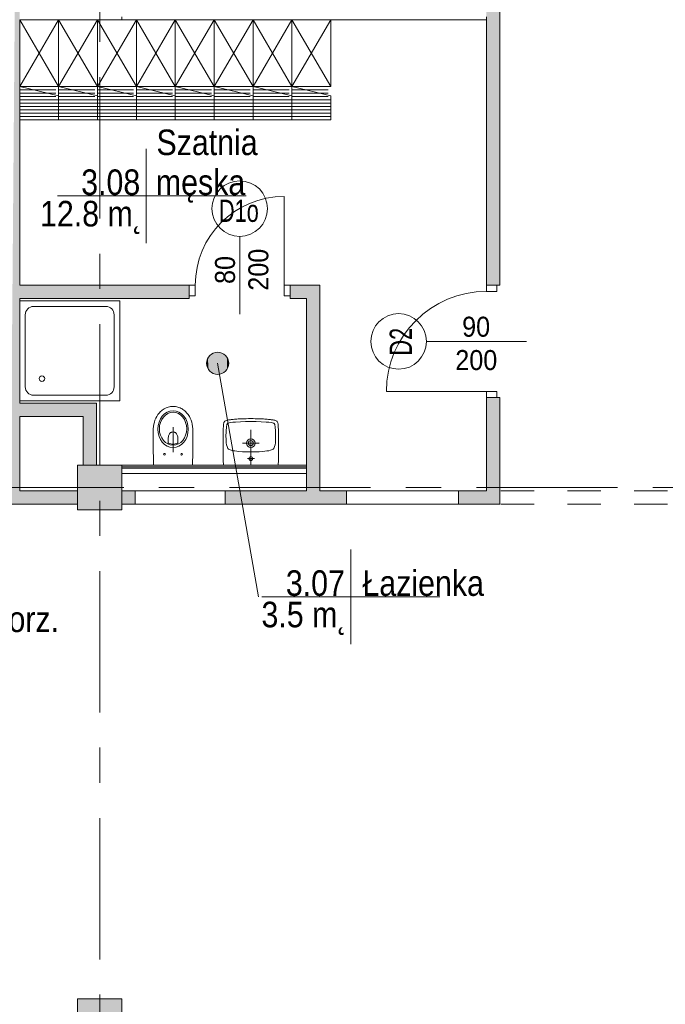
# Model space of a CAD drawing. Header units: centimetres. Extents: x -2424 to 2319, y 5 to 3760.
# Tile 64 of 117: x -85 to 496, y 1383 to 2269. Entities that reach past the tile are written whole.
import ezdxf

# ---------------------------------------------------------------- set-up
doc = ezdxf.new("R2010")
doc.units = ezdxf.units.CM
doc.linetypes.add('Dash', pattern=[60, 30, -30])
doc.linetypes.add('Oś', pattern=[222.25, 127, -31.75, 31.75, -31.75])
for name, color, linetype, lineweight in [('A-ANNO-NOTE', 131, 'Continuous', 9), ('A-AREA-IDEN', 2, 'Continuous', 13), ('A-DETL-GENF', 92, 'Continuous', 9), ('A-DETL-MEDM', 33, 'Continuous', 25), ('A-DOOR', 31, 'Continuous', 13), ('A-DOOR-HDLN', 31, 'Continuous', 13), ('A-WALL', 113, 'Continuous', 13), ('A-WALL-FNSH', 113, 'Continuous', 13), ('I-FURN', 30, 'Continuous', 9), ('P-SANR-FIXT', 6, 'Continuous', 9), ('S-COLS', 52, 'Continuous', 13), ('S-GRID', 1, 'Continuous', 13)]:
    doc.layers.add(name, color=color, linetype=linetype, lineweight=lineweight)
doc.layers.add('A-WALL-PATT', color=111, linetype='Continuous', lineweight=13, plot=False)
doc.styles.add('Arial', font='arial.ttf', dxfattribs={"width": 0.9, "height": 18})
doc.styles.add('Arial_1', font='arial.ttf', dxfattribs={"width": 0.7, "height": 20})
doc.styles.add('Arial_6', font='arial.ttf', dxfattribs={"width": 0.85, "height": 23})

msp = doc.modelspace()

# ---------------------------------------------------------------- hatches: boundary and pattern name
at = {"layer": 'S-COLS', "lineweight": 9}
for points in [[(-32.62, 1828.33), (7.38, 1828.33), (7.38, 1868.33), (-32.62, 1868.33)], [(-32.62, 1348.33), (7.38, 1348.33), (7.38, 1388.33), (-32.62, 1388.33)]]:
    msp.add_hatch(color=251, dxfattribs=at).paths.add_polyline_path(points, flags=0)

# ---------------------------------------------------------------- linework, layer by layer
at = {"layer": 'A-ANNO-NOTE', "color": 251, "lineweight": 9}
for p, q in [((113.38, 2004.33), (113.38, 2074.33)), ((113.38, 2004.33), (113.38, 2074.33)), ((371.38, 1979.83), (281.38, 1979.83)), ((371.38, 1979.83), (281.38, 1979.83))]:
    msp.add_line(p, q, dxfattribs=at)
for centre in [(113.38, 2099.33), (256.38, 1979.83)]:
    msp.add_circle(centre, 25, dxfattribs=at)
at = {"layer": 'A-AREA-IDEN', "color": 251, "lineweight": 9}
for p, q in [((29.28, 2153.19), (29.28, 2110.69)), ((39.03, 2110.69), (-50.72, 2110.69)), ((-50.72, 2110.69), (119.28, 2110.69)), ((29.28, 2110.69), (29.28, 2068.19)), ((93.52, 1960.17), (130.23, 1749.97)), ((213.39, 1792.47), (213.39, 1749.97)), ((223.14, 1749.97), (133.39, 1749.97)), ((133.39, 1749.97), (293.39, 1749.97)), ((213.39, 1749.97), (213.39, 1707.47))]:
    msp.add_line(p, q, dxfattribs=at)
msp.add_circle((93.52, 1960.17), 10, dxfattribs=at)
at = {"layer": 'A-AREA-IDEN', "color": 251, "linetype": 'Continuous', "lineweight": 9, "extrusion": (0, 0, -1)}
for points in [[(-85.43, 1966.05), (-86.33, 1953.22), (-86.33, 1967.12)], [(-86.33, 1967.12), (-87.37, 1952.29), (-87.37, 1968.05)], [(-86.33, 1967.12), (-86.33, 1953.22), (-87.37, 1952.29)], [(-87.37, 1968.05), (-88.52, 1951.51), (-88.52, 1968.83)], [(-87.37, 1968.05), (-87.37, 1952.29), (-88.52, 1951.51)], [(-88.52, 1968.83), (-89.78, 1950.9), (-89.78, 1969.44)], [(-88.52, 1968.83), (-88.52, 1951.51), (-89.78, 1950.9)], [(-89.78, 1969.44), (-91.1, 1950.47), (-91.1, 1969.87)], [(-89.78, 1969.44), (-89.78, 1950.9), (-91.1, 1950.47)], [(-91.1, 1969.87), (-92.48, 1950.22), (-92.48, 1970.11)], [(-91.1, 1969.87), (-91.1, 1950.47), (-92.48, 1950.22)], [(-92.48, 1970.11), (-93.87, 1950.18), (-93.87, 1970.16)], [(-92.48, 1970.11), (-92.48, 1950.22), (-93.87, 1950.18)], [(-93.87, 1970.16), (-93.87, 1950.18), (-95.26, 1950.32)], [(-93.87, 1970.16), (-95.26, 1950.32), (-95.26, 1970.02)], [(-95.26, 1970.02), (-95.26, 1950.32), (-96.61, 1950.66)], [(-95.26, 1970.02), (-96.61, 1950.66), (-96.61, 1969.68)], [(-96.61, 1969.68), (-96.61, 1950.66), (-97.91, 1951.18)], [(-96.61, 1969.68), (-97.91, 1951.18), (-97.91, 1969.16)], [(-97.91, 1969.16), (-97.91, 1951.18), (-99.12, 1951.88)], [(-97.91, 1969.16), (-99.12, 1951.88), (-99.12, 1968.46)], [(-99.12, 1968.46), (-99.12, 1951.88), (-100.22, 1952.74)], [(-99.12, 1968.46), (-100.22, 1952.74), (-100.22, 1967.6)], [(-100.22, 1967.6), (-100.22, 1952.74), (-101.18, 1953.74)], [(-100.22, 1967.6), (-101.18, 1953.74), (-101.18, 1966.6)], [(-83.55, 1960.87), (-83.74, 1958.09), (-83.74, 1962.25)], [(-83.74, 1958.09), (-83.55, 1960.87), (-83.55, 1959.47)], [(-83.74, 1962.25), (-84.13, 1956.75), (-84.13, 1963.59)], [(-83.74, 1962.25), (-83.74, 1958.09), (-84.13, 1956.75)], [(-84.13, 1963.59), (-84.69, 1955.47), (-84.69, 1964.86)], [(-84.13, 1963.59), (-84.13, 1956.75), (-84.69, 1955.47)], [(-84.69, 1964.86), (-85.43, 1954.29), (-85.43, 1966.05)], [(-84.69, 1964.86), (-84.69, 1955.47), (-85.43, 1954.29)], [(-85.43, 1966.05), (-85.43, 1954.29), (-86.33, 1953.22)], [(-101.18, 1966.6), (-101.18, 1953.74), (-102, 1954.87)], [(-101.18, 1966.6), (-102, 1954.87), (-102, 1965.47)], [(-102, 1965.47), (-102, 1954.87), (-102.66, 1956.1)], [(-102, 1965.47), (-102.66, 1956.1), (-102.66, 1964.24)], [(-102.66, 1964.24), (-102.66, 1956.1), (-103.14, 1962.93)], [(-103.14, 1962.93), (-102.66, 1956.1), (-103.14, 1957.41)], [(-103.14, 1962.93), (-103.14, 1957.41), (-103.43, 1961.56)], [(-103.43, 1961.56), (-103.14, 1957.41), (-103.43, 1958.78)], [(-103.43, 1961.56), (-103.43, 1958.78), (-103.52, 1960.17)]]:
    msp.add_solid(points, dxfattribs=at)
at = {"layer": 'A-DETL-GENF', "color": 251, "lineweight": 9}
for p, q in [((67.88, 2030.33), (67.88, 2020.83)), ((73.38, 2030.33), (67.88, 2030.33)), ((73.38, 2020.83), (73.38, 2030.33)), ((158.88, 2030.33), (153.38, 2030.33)), ((153.38, 2030.33), (153.38, 2020.83)), ((158.88, 2020.83), (158.88, 2030.33)), ((335.38, 2024.83), (335.38, 2030.33)), ((335.38, 2030.33), (344.88, 2030.33)), ((344.88, 2030.33), (344.88, 2024.83)), ((67.88, 2020.83), (73.38, 2020.83)), ((153.38, 2020.83), (158.88, 2020.83)), ((344.88, 2024.83), (335.38, 2024.83)), ((335.38, 1934.83), (344.88, 1934.83)), ((335.38, 1929.33), (335.38, 1934.83)), ((344.88, 1934.83), (344.88, 1929.33)), ((344.88, 1929.33), (335.38, 1929.33))]:
    msp.add_line(p, q, dxfattribs=at)
at = {"layer": 'A-DETL-MEDM', "color": 251, "lineweight": 9}
for p, q in [((73.38, 2030.33), (67.88, 2030.33)), ((67.88, 2030.33), (67.88, 2020.83)), ((73.38, 2020.83), (73.38, 2030.33)), ((153.38, 2020.83), (153.38, 2030.33)), ((153.38, 2030.33), (158.88, 2030.33)), ((158.88, 2030.33), (158.88, 2020.83)), ((335.38, 2024.83), (335.38, 2030.33)), ((335.38, 2030.33), (344.88, 2030.33)), ((344.88, 2030.33), (344.88, 2024.83)), ((67.88, 2020.83), (73.38, 2020.83)), ((158.88, 2020.83), (153.38, 2020.83)), ((344.88, 2024.83), (335.38, 2024.83)), ((344.88, 1934.83), (335.38, 1934.83)), ((335.38, 1934.83), (335.38, 1929.33)), ((344.88, 1929.33), (344.88, 1934.83)), ((335.38, 1929.33), (344.88, 1929.33))]:
    msp.add_line(p, q, dxfattribs=at)
at = {"layer": 'A-DOOR', "color": 251, "lineweight": 9}
for p, q in [((153.38, 2030.33), (153.38, 2110.33)), ((335.38, 1934.83), (245.38, 1934.83))]:
    msp.add_line(p, q, dxfattribs=at)
for centre, radius in [((153.38, 2030.33), 80), ((335.38, 1934.83), 90)]:
    msp.add_arc(centre, radius, 90, 180, dxfattribs=at)
at = {"layer": 'A-DOOR-HDLN', "color": 251, "linetype": 'Dash', "lineweight": 9}
for p, q in [((498.38, 1845.33), (347.38, 1845.33)), ((498.38, 1833.33), (347.38, 1833.33))]:
    msp.add_line(p, q, dxfattribs=at)
at = {"layer": 'A-WALL', "color": 251, "lineweight": 9}
for p, q in [((347.38, 2030.33), (347.38, 2565.33)), ((-84.62, 2030.33), (-84.62, 2269.33)), ((-84.62, 2269.33), (7.38, 2269.33)), ((335.38, 2269.33), (335.38, 2271.83)), ((335.38, 2269.33), (335.38, 2030.33)), ((67.88, 2030.33), (-84.62, 2030.33)), ((185.38, 2030.33), (158.88, 2030.33)), ((185.38, 1845.33), (185.38, 2030.33)), ((344.88, 2030.33), (347.38, 2030.33)), ((67.88, 2018.33), (67.88, 2020.83)), ((158.88, 2020.83), (158.88, 2018.33)), ((-84.62, 1924.33), (-84.62, 2018.33)), ((-84.62, 2018.33), (67.88, 2018.33)), ((158.88, 2018.33), (173.38, 2018.33)), ((173.38, 2018.33), (173.38, 1868.33)), ((-15.62, 1924.33), (-84.62, 1924.33)), ((-15.62, 1868.33), (-15.62, 1924.33)), ((335.38, 1929.33), (335.38, 1845.33)), ((347.38, 1929.33), (344.88, 1929.33)), ((347.38, 1833.33), (347.38, 1929.33)), ((-84.62, 1845.33), (-84.62, 1912.33)), ((-84.62, 1912.33), (-27.62, 1912.33)), ((-27.62, 1912.33), (-27.62, 1868.33)), ((7.38, 1867.08), (173.38, 1867.08)), ((7.38, 1865.83), (173.38, 1865.83)), ((7.38, 1860.83), (173.38, 1860.83)), ((173.38, 1865.83), (173.38, 1868.33)), ((173.38, 1860.83), (173.38, 1865.83)), ((173.38, 1860.83), (173.38, 1845.33)), ((-32.62, 1845.33), (-84.62, 1845.33)), ((19.38, 1845.33), (7.38, 1845.33)), ((19.38, 1833.33), (19.38, 1845.33)), ((100.38, 1845.33), (19.38, 1845.33)), ((173.38, 1845.33), (100.38, 1845.33)), ((100.38, 1845.33), (100.38, 1833.33)), ((209.38, 1845.33), (185.38, 1845.33)), ((209.38, 1833.33), (209.38, 1845.33)), ((310.38, 1845.33), (209.38, 1845.33)), ((335.38, 1845.33), (310.38, 1845.33)), ((310.38, 1845.33), (310.38, 1833.33)), ((-108.62, 1833.33), (-32.62, 1833.33)), ((7.38, 1833.33), (19.38, 1833.33)), ((19.38, 1833.33), (100.38, 1833.33)), ((100.38, 1833.33), (209.38, 1833.33)), ((209.38, 1833.33), (310.38, 1833.33)), ((310.38, 1833.33), (347.38, 1833.33))]:
    msp.add_line(p, q, dxfattribs=at)
at = {"layer": 'A-WALL-FNSH', "color": 251, "lineweight": 9}
for p, q in [((7.38, 2271.83), (7.38, 2269.33)), ((7.38, 2269.33), (335.38, 2269.33)), ((173.38, 1868.33), (7.38, 1868.33))]:
    msp.add_line(p, q, dxfattribs=at)
at = {"layer": 'A-WALL-PATT', "color": 251, "linetype": 'Continuous', "lineweight": 9, "extrusion": (0, 0, -1)}
for points in [[(84.62, 2816.33), (92.63, 1845.33), (84.62, 1845.33)], [(-335.38, 2157.83), (-347.38, 2565.33), (-335.38, 2565.33)], [(-347.38, 2565.33), (-335.38, 2157.83), (-335.38, 2030.33)], [(-347.38, 2565.33), (-335.38, 2030.33), (-347.38, 2030.33)], [(84.62, 2020.83), (-67.88, 2030.33), (84.62, 2030.33)], [(-67.88, 2030.33), (84.62, 2020.83), (84.62, 2018.33)], [(-67.88, 2030.33), (84.62, 2018.33), (-67.88, 2018.33)], [(-158.88, 2018.33), (-173.38, 2030.33), (-158.88, 2030.33)], [(-173.38, 2030.33), (-158.88, 2018.33), (-173.38, 2018.33)], [(-173.38, 1845.33), (-185.38, 2030.33), (-173.38, 2030.33)], [(-185.38, 2030.33), (-173.38, 1845.33), (-185.38, 1845.33)], [(84.62, 1924.33), (84.62, 1912.33), (27.62, 1924.33)], [(27.62, 1924.33), (84.62, 1912.33), (27.62, 1912.33)], [(27.62, 1868.33), (15.62, 1924.33), (27.62, 1924.33)], [(15.62, 1924.33), (27.62, 1868.33), (19.74, 1868.33)], [(15.62, 1924.33), (19.74, 1868.33), (15.62, 1868.33)], [(-335.38, 1929.33), (-335.38, 1845.33), (-347.38, 1929.33)], [(-347.38, 1929.33), (-335.38, 1845.33), (-347.38, 1845.33)], [(108.62, 1842.83), (32.62, 1845.33), (108.62, 1845.33)], [(32.62, 1845.33), (108.62, 1842.83), (108.62, 1833.33)], [(32.62, 1845.33), (108.62, 1833.33), (32.62, 1833.33)], [(-7.38, 1836.39), (-19.38, 1845.33), (-7.38, 1845.33)], [(-19.38, 1845.33), (-7.38, 1836.39), (-7.38, 1833.33)], [(-19.38, 1845.33), (-7.38, 1833.33), (-19.38, 1833.33)], [(-100.38, 1833.33), (-209.38, 1845.33), (-100.38, 1845.33)], [(-209.38, 1845.33), (-100.38, 1833.33), (-209.38, 1833.33)], [(-310.38, 1833.33), (-347.38, 1845.33), (-310.38, 1845.33)], [(-347.38, 1845.33), (-310.38, 1833.33), (-347.38, 1833.33)]]:
    msp.add_solid(points, dxfattribs=at)
at = {"layer": 'A-WALL-PATT', "color": 251, "linetype": 'Continuous', "lineweight": 9}
for points in [[(-84.62, 1912.33), (-84.62, 1924.33), (-84.62, 1922.98)], [(335.38, 1845.33), (335.38, 1929.33), (335.38, 1922.98)]]:
    msp.add_solid(points, dxfattribs=at)
at = {"layer": 'I-FURN', "color": 251, "lineweight": 9}
for p, q in [((-49.62, 2269.33), (-84.62, 2209.33)), ((-49.62, 2209.33), (-84.62, 2269.33)), ((-14.62, 2269.33), (-49.62, 2209.33)), ((-14.62, 2209.33), (-49.62, 2269.33)), ((-49.62, 2269.33), (-49.62, 2209.33)), ((-49.62, 2209.33), (-49.62, 2269.33)), ((20.38, 2269.33), (-14.62, 2209.33)), ((20.38, 2209.33), (-14.62, 2269.33)), ((-14.62, 2269.33), (-14.62, 2209.33)), ((-14.62, 2209.33), (-14.62, 2269.33)), ((55.38, 2269.33), (20.38, 2209.33)), ((55.38, 2209.33), (20.38, 2269.33)), ((20.38, 2269.33), (20.38, 2209.33)), ((20.38, 2209.33), (20.38, 2269.33)), ((90.38, 2269.33), (55.38, 2209.33)), ((90.38, 2209.33), (55.38, 2269.33)), ((55.38, 2269.33), (55.38, 2209.33)), ((55.38, 2209.33), (55.38, 2269.33)), ((125.38, 2269.33), (90.38, 2209.33)), ((125.38, 2209.33), (90.38, 2269.33)), ((90.38, 2269.33), (90.38, 2209.33)), ((90.38, 2209.33), (90.38, 2269.33)), ((160.38, 2269.33), (125.38, 2209.33)), ((160.38, 2209.33), (125.38, 2269.33)), ((125.38, 2269.33), (125.38, 2209.33)), ((125.38, 2209.33), (125.38, 2269.33)), ((195.38, 2269.33), (160.38, 2209.33)), ((195.38, 2209.33), (160.38, 2269.33)), ((160.38, 2269.33), (160.38, 2209.33)), ((160.38, 2209.33), (160.38, 2269.33)), ((195.38, 2209.33), (195.38, 2269.33)), ((-84.62, 2209.33), (-49.62, 2200.69)), ((-84.62, 2209.33), (-49.62, 2209.33)), ((-52.12, 2206.33), (-84.62, 2206.33)), ((-49.62, 2209.33), (-14.62, 2200.69)), ((-49.62, 2209.33), (-49.62, 2179.33)), ((-49.62, 2209.33), (-14.62, 2209.33)), ((-17.12, 2206.33), (-49.62, 2206.33)), ((-14.62, 2209.33), (20.38, 2200.69)), ((-14.62, 2209.33), (-14.62, 2179.33)), ((-14.62, 2209.33), (20.38, 2209.33)), ((17.88, 2206.33), (-14.62, 2206.33)), ((20.38, 2209.33), (55.38, 2200.69)), ((20.38, 2209.33), (20.38, 2179.33)), ((20.38, 2209.33), (55.38, 2209.33)), ((52.88, 2206.33), (20.38, 2206.33)), ((55.38, 2209.33), (90.38, 2200.69)), ((55.38, 2209.33), (55.38, 2179.33)), ((55.38, 2209.33), (90.38, 2209.33)), ((87.88, 2206.33), (55.38, 2206.33)), ((90.38, 2209.33), (125.38, 2200.69)), ((90.38, 2209.33), (90.38, 2179.33)), ((90.38, 2209.33), (125.38, 2209.33)), ((122.88, 2206.33), (90.38, 2206.33)), ((125.38, 2209.33), (160.38, 2200.69)), ((125.38, 2209.33), (125.38, 2179.33)), ((125.38, 2209.33), (160.38, 2209.33)), ((157.88, 2206.33), (125.38, 2206.33)), ((160.38, 2209.33), (195.38, 2200.69)), ((160.38, 2209.33), (160.38, 2179.33)), ((160.38, 2209.33), (195.38, 2209.33)), ((192.88, 2206.33), (160.38, 2206.33)), ((-52.12, 2203.33), (-84.62, 2203.33)), ((-52.12, 2200.33), (-84.62, 2200.33)), ((-49.62, 2197.33), (-84.62, 2197.33)), ((-17.12, 2203.33), (-49.62, 2203.33)), ((-49.62, 2179.33), (-49.62, 2200.69)), ((-17.12, 2200.33), (-49.62, 2200.33)), ((-14.62, 2197.33), (-49.62, 2197.33)), ((17.88, 2203.33), (-14.62, 2203.33)), ((-14.62, 2179.33), (-14.62, 2200.69)), ((17.88, 2200.33), (-14.62, 2200.33)), ((20.38, 2197.33), (-14.62, 2197.33)), ((52.88, 2203.33), (20.38, 2203.33)), ((20.38, 2179.33), (20.38, 2200.69)), ((52.88, 2200.33), (20.38, 2200.33)), ((55.38, 2197.33), (20.38, 2197.33)), ((87.88, 2203.33), (55.38, 2203.33)), ((55.38, 2179.33), (55.38, 2200.69)), ((87.88, 2200.33), (55.38, 2200.33)), ((90.38, 2197.33), (55.38, 2197.33)), ((122.88, 2203.33), (90.38, 2203.33)), ((90.38, 2179.33), (90.38, 2200.69)), ((122.88, 2200.33), (90.38, 2200.33)), ((125.38, 2197.33), (90.38, 2197.33)), ((157.88, 2203.33), (125.38, 2203.33)), ((125.38, 2179.33), (125.38, 2200.69)), ((157.88, 2200.33), (125.38, 2200.33)), ((160.38, 2197.33), (125.38, 2197.33)), ((192.88, 2203.33), (160.38, 2203.33)), ((160.38, 2179.33), (160.38, 2200.69)), ((192.88, 2200.33), (160.38, 2200.33)), ((195.38, 2197.33), (160.38, 2197.33)), ((195.38, 2179.33), (195.38, 2200.69)), ((-49.62, 2194.33), (-84.62, 2194.33)), ((-49.62, 2191.33), (-84.62, 2191.33)), ((-14.62, 2194.33), (-49.62, 2194.33)), ((-14.62, 2191.33), (-49.62, 2191.33)), ((20.38, 2194.33), (-14.62, 2194.33)), ((20.38, 2191.33), (-14.62, 2191.33)), ((55.38, 2194.33), (20.38, 2194.33)), ((55.38, 2191.33), (20.38, 2191.33)), ((90.38, 2194.33), (55.38, 2194.33)), ((90.38, 2191.33), (55.38, 2191.33)), ((125.38, 2194.33), (90.38, 2194.33)), ((125.38, 2191.33), (90.38, 2191.33)), ((160.38, 2194.33), (125.38, 2194.33)), ((160.38, 2191.33), (125.38, 2191.33)), ((195.38, 2194.33), (160.38, 2194.33)), ((195.38, 2191.33), (160.38, 2191.33)), ((-49.62, 2188.33), (-84.62, 2188.33)), ((-49.62, 2185.33), (-84.62, 2185.33)), ((-49.62, 2182.33), (-84.62, 2182.33)), ((-14.62, 2188.33), (-49.62, 2188.33)), ((-14.62, 2185.33), (-49.62, 2185.33)), ((-14.62, 2182.33), (-49.62, 2182.33)), ((20.38, 2188.33), (-14.62, 2188.33)), ((20.38, 2185.33), (-14.62, 2185.33)), ((20.38, 2182.33), (-14.62, 2182.33)), ((55.38, 2188.33), (20.38, 2188.33)), ((55.38, 2185.33), (20.38, 2185.33)), ((55.38, 2182.33), (20.38, 2182.33)), ((90.38, 2188.33), (55.38, 2188.33)), ((90.38, 2185.33), (55.38, 2185.33)), ((90.38, 2182.33), (55.38, 2182.33)), ((125.38, 2188.33), (90.38, 2188.33)), ((125.38, 2185.33), (90.38, 2185.33)), ((125.38, 2182.33), (90.38, 2182.33)), ((160.38, 2188.33), (125.38, 2188.33)), ((160.38, 2185.33), (125.38, 2185.33)), ((160.38, 2182.33), (125.38, 2182.33)), ((195.38, 2188.33), (160.38, 2188.33)), ((195.38, 2185.33), (160.38, 2185.33)), ((195.38, 2182.33), (160.38, 2182.33)), ((-84.62, 2179.33), (-49.62, 2179.33)), ((-49.62, 2179.33), (-14.62, 2179.33)), ((-14.62, 2179.33), (20.38, 2179.33)), ((20.38, 2179.33), (55.38, 2179.33)), ((55.38, 2179.33), (90.38, 2179.33)), ((90.38, 2179.33), (125.38, 2179.33)), ((125.38, 2179.33), (160.38, 2179.33)), ((160.38, 2179.33), (195.38, 2179.33))]:
    msp.add_line(p, q, dxfattribs=at)
at = {"layer": 'P-SANR-FIXT', "color": 251, "lineweight": 9}
for p, q in [((-84.62, 2016.33), (5.38, 2016.33)), ((-72.12, 2011.33), (-7.12, 2011.33)), ((5.38, 2016.33), (5.38, 1926.33)), ((-79.62, 1938.83), (-79.62, 2003.83)), ((0.38, 2003.83), (0.38, 1938.83)), ((5.38, 1926.33), (-84.62, 1926.33)), ((-7.12, 1931.33), (-72.12, 1931.33)), ((39.68, 1913.95), (38.69, 1912.4)), ((40.84, 1915.38), (39.68, 1913.95)), ((42.14, 1916.71), (40.84, 1915.38)), ((42.86, 1917.35), (42.14, 1916.71)), ((43.6, 1917.95), (42.86, 1917.35)), ((44.41, 1918.51), (43.6, 1917.95)), ((45.25, 1919.03), (44.41, 1918.51)), ((46.14, 1919.53), (45.25, 1919.03)), ((47.05, 1919.97), (46.14, 1919.53)), ((48.01, 1920.36), (47.05, 1919.97)), ((49.02, 1920.68), (48.01, 1920.36)), ((50.06, 1920.96), (49.02, 1920.68)), ((51.12, 1921.15), (50.06, 1920.96)), ((52.23, 1921.28), (51.12, 1921.15)), ((53.39, 1921.33), (52.23, 1921.28)), ((54.52, 1921.28), (53.39, 1921.33)), ((55.63, 1921.15), (54.52, 1921.28)), ((56.69, 1920.96), (55.63, 1921.15)), ((57.73, 1920.68), (56.69, 1920.96)), ((58.74, 1920.36), (57.73, 1920.68)), ((59.7, 1919.97), (58.74, 1920.36)), ((60.62, 1919.53), (59.7, 1919.97)), ((61.5, 1919.03), (60.62, 1919.53)), ((62.34, 1918.51), (61.5, 1919.03)), ((63.16, 1917.95), (62.34, 1918.51)), ((63.9, 1917.35), (63.16, 1917.95)), ((64.61, 1916.71), (63.9, 1917.35)), ((65.92, 1915.38), (64.61, 1916.71)), ((67.08, 1913.95), (65.92, 1915.38)), ((68.06, 1912.4), (67.08, 1913.95)), ((36.15, 1905.32), (35.83, 1903.35)), ((36.57, 1907.22), (36.15, 1905.32)), ((37.14, 1909.04), (36.57, 1907.22)), ((37.85, 1910.77), (37.14, 1909.04)), ((38.69, 1912.4), (37.85, 1910.77)), ((68.9, 1910.77), (68.06, 1912.4)), ((69.62, 1909.04), (68.9, 1910.77)), ((70.18, 1907.22), (69.62, 1909.04)), ((70.63, 1905.32), (70.18, 1907.22)), ((70.92, 1903.35), (70.63, 1905.32)), ((98.74, 1904.55), (98.79, 1905.13)), ((98.79, 1905.13), (98.87, 1905.69)), ((98.87, 1905.69), (98.95, 1906.2)), ((98.95, 1906.2), (99.06, 1906.7)), ((99.06, 1906.7), (99.17, 1907)), ((99.27, 1907.29), (99.09, 1906.7)), ((99.17, 1907), (99.27, 1907.29)), ((99.27, 1907.29), (99.62, 1907.8)), ((99.62, 1907.8), (99.27, 1907.29)), ((99.62, 1907.8), (100.07, 1908.17)), ((100.07, 1908.17), (99.62, 1907.8)), ((100.07, 1908.17), (100.63, 1908.43)), ((100.63, 1908.43), (100.07, 1908.17)), ((100.63, 1908.43), (101.27, 1908.65)), ((101.27, 1908.65), (100.63, 1908.43)), ((101.27, 1908.65), (101.94, 1908.83)), ((101.94, 1908.83), (101.27, 1908.65)), ((101.67, 1904.36), (101.83, 1904.92)), ((101.83, 1904.92), (102.02, 1905.43)), ((101.94, 1908.83), (102.63, 1908.97)), ((102.63, 1908.97), (101.94, 1908.83)), ((102.02, 1905.43), (102.18, 1905.66)), ((102.18, 1905.66), (102.36, 1905.88)), ((102.36, 1905.88), (102.84, 1906.17)), ((102.63, 1908.97), (103.38, 1909.13)), ((103.38, 1909.13), (102.63, 1908.97)), ((102.84, 1906.17), (103.35, 1906.38)), ((103.35, 1906.38), (103.91, 1906.54)), ((103.38, 1909.13), (104.15, 1909.23)), ((104.15, 1909.23), (103.38, 1909.13)), ((103.91, 1906.54), (105, 1906.76)), ((104.15, 1909.23), (104.95, 1909.37)), ((104.95, 1909.37), (104.15, 1909.23)), ((104.95, 1909.37), (105.77, 1909.47)), ((105.77, 1909.47), (104.95, 1909.37)), ((105, 1906.76), (107.24, 1907.08)), ((105.77, 1909.47), (106.68, 1909.58)), ((106.68, 1909.58), (105.77, 1909.47)), ((106.68, 1909.58), (107.61, 1909.69)), ((107.61, 1909.69), (106.68, 1909.58)), ((107.24, 1907.08), (109.47, 1907.26)), ((107.61, 1909.69), (108.6, 1909.77)), ((108.6, 1909.77), (107.61, 1909.69)), ((108.6, 1909.77), (109.63, 1909.85)), ((109.63, 1909.85), (108.6, 1909.77)), ((109.47, 1907.26), (113.98, 1907.5)), ((109.63, 1909.85), (110.73, 1909.95)), ((110.73, 1909.95), (109.63, 1909.85)), ((110.73, 1909.95), (111.92, 1910.03)), ((111.92, 1910.03), (110.73, 1909.95)), ((111.92, 1910.03), (113.18, 1910.09)), ((113.18, 1910.09), (111.92, 1910.03)), ((113.18, 1910.09), (114.53, 1910.17)), ((114.53, 1910.17), (113.18, 1910.09)), ((113.98, 1907.5), (118.48, 1907.64)), ((114.53, 1910.17), (116, 1910.22)), ((116, 1910.22), (114.53, 1910.17)), ((116, 1910.22), (117.6, 1910.27)), ((117.6, 1910.27), (116, 1910.22)), ((117.6, 1910.27), (119.33, 1910.3)), ((119.33, 1910.3), (117.6, 1910.27)), ((118.48, 1907.64), (120.74, 1907.72)), ((119.33, 1910.3), (121.27, 1910.33)), ((121.27, 1910.33), (119.33, 1910.3)), ((120.74, 1907.72), (121.91, 1907.74)), ((121.27, 1910.33), (125.51, 1910.33)), ((125.51, 1910.33), (121.27, 1910.33)), ((121.91, 1907.74), (122.58, 1907.74)), ((122.58, 1907.74), (123.38, 1907.77)), ((123.38, 1907.77), (124.18, 1907.74)), ((124.18, 1907.74), (124.87, 1907.74)), ((124.87, 1907.74), (126.01, 1907.72)), ((125.51, 1910.33), (127.43, 1910.3)), ((127.43, 1910.3), (125.51, 1910.33)), ((126.01, 1907.72), (128.28, 1907.64)), ((127.43, 1910.3), (129.18, 1910.27)), ((129.18, 1910.27), (127.43, 1910.3)), ((128.28, 1907.64), (132.78, 1907.5)), ((129.18, 1910.27), (130.75, 1910.22)), ((130.75, 1910.22), (129.18, 1910.27)), ((130.75, 1910.22), (132.22, 1910.17)), ((132.22, 1910.17), (130.75, 1910.22)), ((132.22, 1910.17), (133.58, 1910.09)), ((133.58, 1910.09), (132.22, 1910.17)), ((132.78, 1907.5), (137.28, 1907.26)), ((133.58, 1910.09), (134.86, 1910.03)), ((134.86, 1910.03), (133.58, 1910.09)), ((134.86, 1910.03), (136.03, 1909.95)), ((136.03, 1909.95), (134.86, 1910.03)), ((136.03, 1909.95), (137.12, 1909.85)), ((137.12, 1909.85), (136.03, 1909.95)), ((137.12, 1909.85), (138.18, 1909.77)), ((138.18, 1909.77), (137.12, 1909.85)), ((137.28, 1907.26), (139.52, 1907.08)), ((138.18, 1909.77), (139.17, 1909.69)), ((139.17, 1909.69), (138.18, 1909.77)), ((139.17, 1909.69), (140.1, 1909.58)), ((140.1, 1909.58), (139.17, 1909.69)), ((139.52, 1907.08), (141.75, 1906.76)), ((140.1, 1909.58), (140.98, 1909.47)), ((140.98, 1909.47), (140.1, 1909.58)), ((140.98, 1909.47), (141.81, 1909.37)), ((141.81, 1909.37), (140.98, 1909.47)), ((141.75, 1906.76), (142.85, 1906.54)), ((141.81, 1909.37), (142.63, 1909.23)), ((142.63, 1909.23), (141.81, 1909.37)), ((142.63, 1909.23), (143.38, 1909.13)), ((143.38, 1909.13), (142.63, 1909.23)), ((142.85, 1906.54), (143.4, 1906.38)), ((143.38, 1909.13), (144.12, 1908.97)), ((144.12, 1908.97), (143.38, 1909.13)), ((143.4, 1906.38), (143.94, 1906.17)), ((143.94, 1906.17), (144.42, 1905.88)), ((144.12, 1908.97), (144.84, 1908.83)), ((144.84, 1908.83), (144.12, 1908.97)), ((144.42, 1905.88), (144.6, 1905.66)), ((144.6, 1905.66), (144.74, 1905.43)), ((144.74, 1905.43), (144.95, 1904.92)), ((144.84, 1908.83), (145.51, 1908.65)), ((145.51, 1908.65), (144.84, 1908.83)), ((144.95, 1904.92), (145.08, 1904.36)), ((145.51, 1908.65), (146.12, 1908.43)), ((146.12, 1908.43), (145.51, 1908.65)), ((146.12, 1908.43), (146.68, 1908.17)), ((146.68, 1908.17), (146.12, 1908.43)), ((146.68, 1908.17), (147.16, 1907.8)), ((147.16, 1907.8), (146.68, 1908.17)), ((147.16, 1907.8), (147.48, 1907.29)), ((147.48, 1907.29), (147.16, 1907.8)), ((147.48, 1907.29), (147.69, 1906.7)), ((147.69, 1906.7), (147.8, 1906.2)), ((147.8, 1906.2), (147.91, 1905.69)), ((147.91, 1905.69), (147.96, 1905.13)), ((147.96, 1905.13), (148.01, 1904.55)), ((35.63, 1901.3), (35.56, 1899.18)), ((35.56, 1899.18), (35.56, 1891.68)), ((35.83, 1903.35), (35.63, 1901.3)), ((49.57, 1895.48), (49.84, 1896.1)), ((49.84, 1896.1), (50.13, 1896.64)), ((50.13, 1896.64), (50.48, 1897.08)), ((50.48, 1897.08), (50.85, 1897.43)), ((50.85, 1897.43), (51.24, 1897.72)), ((51.24, 1897.72), (51.66, 1897.97)), ((51.66, 1897.97), (52.08, 1898.14)), ((52.08, 1898.14), (52.5, 1898.27)), ((52.5, 1898.27), (53.39, 1898.36)), ((53.38, 1880.1), (53.38, 1902.58)), ((53.39, 1898.36), (54.25, 1898.27)), ((54.25, 1898.27), (54.67, 1898.14)), ((54.67, 1898.14), (55.12, 1897.97)), ((55.12, 1897.97), (55.51, 1897.72)), ((55.51, 1897.72), (55.91, 1897.43)), ((55.91, 1897.43), (56.27, 1897.08)), ((56.27, 1897.08), (56.62, 1896.64)), ((56.62, 1896.64), (56.92, 1896.1)), ((56.92, 1896.1), (57.19, 1895.48)), ((71.12, 1901.3), (70.92, 1903.35)), ((71.2, 1899.18), (71.12, 1901.3)), ((71.2, 1891.68), (71.2, 1899.18)), ((98.48, 1896.21), (98.5, 1897.38)), ((98.48, 1895.62), (98.48, 1896.21)), ((98.5, 1897.38), (98.53, 1898.21)), ((98.53, 1898.98), (98.56, 1899.75)), ((98.53, 1898.21), (98.53, 1898.98)), ((98.56, 1899.75), (98.58, 1900.5)), ((98.58, 1900.5), (98.61, 1901.22)), ((98.61, 1901.22), (98.63, 1901.94)), ((98.63, 1901.94), (98.66, 1902.6)), ((98.66, 1902.6), (98.69, 1903.27)), ((98.69, 1903.27), (98.71, 1903.91)), ((98.71, 1903.91), (98.74, 1904.55)), ((101.03, 1895.38), (101.09, 1897.65)), ((101.09, 1897.65), (101.17, 1899.89)), ((101.17, 1899.89), (101.35, 1902.15)), ((101.35, 1902.15), (101.48, 1903.27)), ((101.48, 1903.27), (101.67, 1904.36)), ((123.38, 1868.33), (123.38, 1900.33)), ((145.08, 1904.36), (145.27, 1903.27)), ((145.27, 1903.27), (145.4, 1902.15)), ((145.4, 1902.15), (145.59, 1899.89)), ((145.59, 1899.89), (145.7, 1897.65)), ((145.7, 1897.65), (145.72, 1895.38)), ((148.01, 1904.55), (148.04, 1903.91)), ((148.04, 1903.91), (148.07, 1903.27)), ((148.07, 1903.27), (148.09, 1902.6)), ((148.09, 1902.6), (148.12, 1901.94)), ((148.12, 1901.94), (148.15, 1901.22)), ((148.15, 1901.22), (148.17, 1900.5)), ((148.17, 1900.5), (148.2, 1899.75)), ((148.2, 1899.75), (148.23, 1898.98)), ((148.23, 1898.98), (148.23, 1898.21)), ((148.23, 1898.21), (148.25, 1897.38)), ((148.25, 1897.38), (148.28, 1896.21)), ((148.28, 1896.21), (148.31, 1895.62)), ((35.56, 1891.68), (35.58, 1884.11)), ((48.93, 1890.62), (48.97, 1891.85)), ((48.93, 1889.26), (48.93, 1890.62)), ((48.97, 1888.94), (48.93, 1889.26)), ((48.97, 1891.85), (49.07, 1892.94)), ((49.1, 1888.65), (48.97, 1888.94)), ((49.07, 1892.94), (49.2, 1893.9)), ((49.3, 1888.4), (49.1, 1888.65)), ((49.2, 1893.9), (49.34, 1894.74)), ((49.54, 1888.23), (49.3, 1888.4)), ((49.34, 1894.74), (49.57, 1895.48)), ((50.48, 1887.88), (49.54, 1888.23)), ((51.44, 1887.61), (50.48, 1887.88)), ((52.4, 1887.46), (51.44, 1887.61)), ((53.39, 1887.41), (52.4, 1887.46)), ((54.35, 1887.46), (53.39, 1887.41)), ((55.31, 1887.61), (54.35, 1887.46)), ((56.27, 1887.88), (55.31, 1887.61)), ((57.21, 1888.23), (56.27, 1887.88)), ((57.19, 1895.48), (57.41, 1894.74)), ((57.46, 1888.4), (57.21, 1888.23)), ((57.41, 1894.74), (57.58, 1893.9)), ((57.66, 1888.65), (57.46, 1888.4)), ((57.58, 1893.9), (57.71, 1892.94)), ((57.8, 1888.94), (57.66, 1888.65)), ((57.71, 1892.94), (57.78, 1891.85)), ((57.78, 1891.85), (57.83, 1890.62)), ((57.83, 1889.26), (57.8, 1888.94)), ((57.83, 1890.62), (57.83, 1889.26)), ((71.17, 1884.11), (71.2, 1891.68)), ((98.37, 1886.62), (98.4, 1888.46)), ((98.4, 1890.14), (98.42, 1891.82)), ((98.4, 1888.46), (98.4, 1890.14)), ((98.42, 1892.83), (98.45, 1893.79)), ((98.42, 1891.82), (98.42, 1892.83)), ((98.45, 1894.72), (98.48, 1895.62)), ((98.45, 1893.79), (98.45, 1894.72)), ((101.11, 1890.88), (101.03, 1895.38)), ((101.14, 1890.19), (101.11, 1890.88)), ((101.17, 1889.87), (101.14, 1890.19)), ((101.19, 1889.47), (101.17, 1889.87)), ((101.27, 1888.59), (101.19, 1889.47)), ((101.51, 1886.86), (101.27, 1888.59)), ((130.89, 1888.33), (115.89, 1888.33)), ((145.51, 1888.59), (145.24, 1886.86)), ((145.56, 1889.47), (145.51, 1888.59)), ((145.59, 1889.87), (145.56, 1889.47)), ((145.62, 1890.19), (145.59, 1889.87)), ((145.64, 1890.88), (145.62, 1890.19)), ((145.72, 1895.38), (145.64, 1890.88)), ((148.31, 1895.62), (148.31, 1894.72)), ((148.31, 1894.72), (148.33, 1893.79)), ((148.33, 1893.79), (148.33, 1892.83)), ((148.33, 1892.83), (148.36, 1891.82)), ((148.36, 1891.82), (148.36, 1890.14)), ((148.36, 1890.14), (148.38, 1888.46)), ((148.38, 1888.46), (148.38, 1884.6)), ((35.58, 1884.11), (35.63, 1880.26)), ((35.63, 1880.26), (35.68, 1876.34)), ((71.1, 1876.34), (71.15, 1880.26)), ((71.15, 1880.26), (71.17, 1884.11)), ((98.4, 1884.6), (98.37, 1886.62)), ((98.4, 1882.31), (98.4, 1884.6)), ((98.42, 1879.67), (98.4, 1882.31)), ((98.48, 1876.61), (98.42, 1879.67)), ((101.96, 1885.18), (101.51, 1886.86)), ((102.26, 1884.36), (101.96, 1885.18)), ((102.68, 1883.59), (102.26, 1884.36)), ((102.95, 1883.24), (102.68, 1883.59)), ((103.27, 1882.95), (102.95, 1883.24)), ((103.99, 1882.47), (103.27, 1882.95)), ((104.79, 1882.12), (103.99, 1882.47)), ((105.64, 1881.85), (104.79, 1882.12)), ((107.34, 1881.48), (105.64, 1881.85)), ((109.05, 1881.22), (107.34, 1881.48)), ((112.54, 1880.82), (109.05, 1881.22)), ((116.03, 1880.52), (112.54, 1880.82)), ((119.51, 1880.39), (116.03, 1880.52)), ((121.25, 1880.34), (119.51, 1880.39)), ((125.51, 1880.34), (121.25, 1880.34)), ((127.24, 1880.39), (125.51, 1880.34)), ((130.75, 1880.52), (127.24, 1880.39)), ((134.22, 1880.82), (130.75, 1880.52)), ((137.71, 1881.22), (134.22, 1880.82)), ((139.44, 1881.48), (137.71, 1881.22)), ((141.14, 1881.85), (139.44, 1881.48)), ((141.97, 1882.12), (141.14, 1881.85)), ((142.77, 1882.47), (141.97, 1882.12)), ((143.48, 1882.95), (142.77, 1882.47)), ((143.8, 1883.24), (143.48, 1882.95)), ((144.07, 1883.59), (143.8, 1883.24)), ((144.5, 1884.36), (144.07, 1883.59)), ((144.79, 1885.18), (144.5, 1884.36)), ((145.24, 1886.86), (144.79, 1885.18)), ((148.33, 1879.67), (148.28, 1876.61)), ((148.36, 1882.31), (148.33, 1879.67)), ((148.38, 1884.6), (148.36, 1882.31)), ((35.68, 1876.34), (35.73, 1872.37)), ((35.73, 1872.37), (35.83, 1868.33)), ((70.92, 1868.33), (71.02, 1872.37)), ((71.02, 1872.37), (71.1, 1876.34)), ((98.56, 1872.91), (98.48, 1876.61)), ((98.69, 1868.33), (98.56, 1872.91)), ((126.6, 1874.34), (120.34, 1874.34)), ((148.2, 1872.91), (148.07, 1868.33)), ((148.28, 1876.61), (148.2, 1872.91))]:
    msp.add_line(p, q, dxfattribs=at)
for centre, radius in [((-64.62, 1946.33), 2.5), ((123.39, 1888.33), 3.92), ((123.39, 1888.33), 2.28), ((45.63, 1878.33), 0.752), ((61.12, 1878.33), 0.752), ((123.38, 1874.34), 1.72)]:
    msp.add_circle(centre, radius, dxfattribs=at)
for centre, start, end in [((-72.12, 2003.83), 90, 180), ((-7.12, 2003.83), 0, 90), ((-72.12, 1938.83), 180, 270), ((-7.12, 1938.83), 270, 0)]:
    msp.add_arc(centre, 7.5, start, end, dxfattribs=at)
for centre, major_axis, ratio in [((53.38, 1900.83), (0, 16.5), 0.830338), ((53.38, 1901.25), (0, 14.8), 0.83084)]:
    msp.add_ellipse(centre, major_axis=major_axis, ratio=ratio, dxfattribs=at)
at = {"layer": 'S-COLS', "color": 251, "lineweight": 9}
for p, q in [((7.38, 1868.33), (-32.62, 1868.33)), ((-32.62, 1868.33), (-32.62, 1828.33)), ((7.38, 1828.33), (7.38, 1868.33)), ((-32.62, 1828.33), (7.38, 1828.33)), ((7.38, 1388.33), (-32.62, 1388.33)), ((-32.62, 1388.33), (-32.62, 1348.33)), ((7.38, 1348.33), (7.38, 1388.33))]:
    msp.add_line(p, q, dxfattribs=at)
at = {"layer": 'S-GRID', "color": 251, "linetype": 'Oś', "lineweight": 9}
for p, q in [((-12.62, 2884.27), (-12.62, 27.13)), ((1342.46, 1848.33), (-1368.76, 1848.33))]:
    msp.add_line(p, q, dxfattribs=at)

# ---------------------------------------------------------------- texts
at = {"layer": 'A-ANNO-NOTE', "color": 251, "lineweight": 9}
for s, height, style, width, p in [('D1o', 20, 'Arial_1', 0.7, (94.67, 2087.37)), ('90', 18, 'Arial', 0.9, (313.55, 1984.06)), ('200', 18, 'Arial', 0.9, (307.4, 1954.06))]:
    msp.add_text(s, height=height, dxfattribs=dict(at, style=style, width=width)).set_placement(p)
for s, height, style, width, p in [('200', 18, 'Arial', 0.9, (139.14, 2025.47)), ('80', 18, 'Arial', 0.9, (109.14, 2031.53)), ('D2', 20, 'Arial_1', 0.7, (268.34, 1967.04))]:
    msp.add_text(s, height=height, rotation=90, dxfattribs=dict(at, style=style, width=width)).set_placement(p)
at = {"layer": 'A-AREA-IDEN', "color": 251, "lineweight": 9, "style": 'Arial_6', "width": 0.85}
for s, p in [('Szatnia', (38.46, 2147.48)), ('męska', (37.91, 2111.58)), ('3.08', (-29.28, 2111.58)), ('12.8 m˛', (-66.31, 2083.3)), ('3.07', (154.89, 1750.85)), ('Łazienka', (223.82, 1750.85)), ('3.5 m˛', (132.97, 1722.58)), ('Pom. Porz.', (-184.24, 1718.35))]:
    msp.add_text(s, height=23, dxfattribs=at).set_placement(p)

doc.saveas('drawing.dxf')
